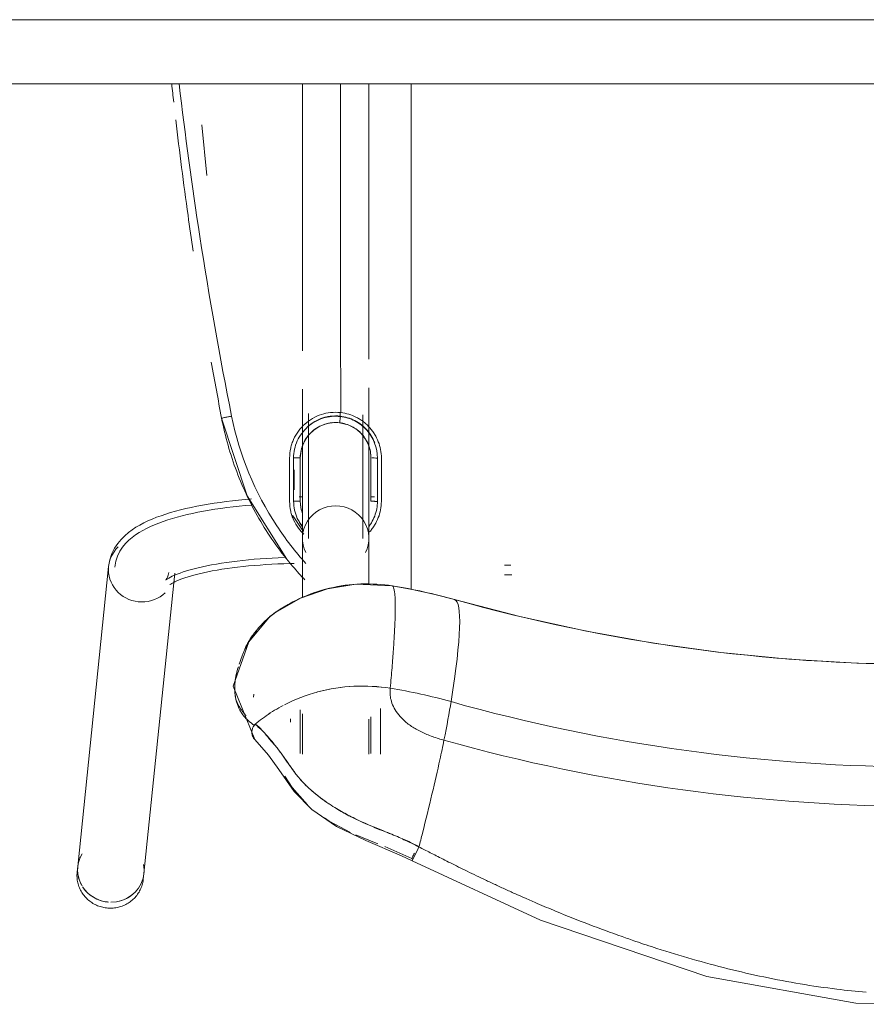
# Model space of a CAD drawing. Header units: metres. Extents: x 1.7 to 42.3, y -72.9 to -47.6.
# Tile 17 of 216: x 7.452 to 7.716, y -70.523 to -70.217. Entities that reach past the tile are written whole.
import ezdxf

# ---------------------------------------------------------------- set-up
doc = ezdxf.new("R2010")
doc.units = ezdxf.units.M
doc.layers.add('A-GENM', color=7, linetype='Continuous', lineweight=18)
doc.layers.add('I-FURN', color=7, linetype='Continuous', lineweight=18)

# ---------------------------------------------------------------- blocks, each defined once
blk = doc.blocks.new('FDE_CJU03_ConjuntoUsoMúltiplo_1mesa4cadeiras - CJU03_ConjuntoUsoMúltiplo_01mesa04cadeiras-5394098-2PAV - FRIGORÍFICA')
at = {"layer": 'I-FURN', "color": 253, "true_color": 0xaaaaaa}
for p, q in [((0.5456900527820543, 0.1309872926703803), (0.5494188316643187, 0.1393316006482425)), ((0.550151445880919, 0.1394976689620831), (0.5500395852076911, 0.1395690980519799)), ((0.5169227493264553, 0.1296494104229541), (0.502685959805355, 0.1296494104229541)), ((0.5420845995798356, 0.1219221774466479), (0.5448430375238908, 0.1288244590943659)), ((0.3940011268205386, 0.1259994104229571), (0.3083329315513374, 0.1259994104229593)), ((0.424706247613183, 0.1266494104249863), (0.4382062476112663, 0.1266494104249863)), ((0.4382062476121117, 0.1266494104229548), (0.4328270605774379, 0.1266494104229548)), ((0.436885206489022, 0.1277470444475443), (0.436885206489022, 0.1264726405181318)), ((0.4641822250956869, 0.125999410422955), (0.4497672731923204, 0.125999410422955)), ((0.5167148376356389, 0.1266494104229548), (0.505326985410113, 0.1266494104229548)), ((0.5169227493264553, 0.125999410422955), (0.5060453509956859, 0.125999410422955)), ((0.4117233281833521, 0.117016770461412), (0.4106478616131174, 0.1170167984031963)), ((0.3083329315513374, 0.1052994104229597), (0.3914355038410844, 0.1052994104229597)), ((0.4382062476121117, 0.1046494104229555), (0.4317416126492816, 0.1046494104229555)), ((0.4368883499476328, 0.1042967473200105), (0.436885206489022, 0.1052994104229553)), ((0.4368852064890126, 0.1052994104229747), (0.441959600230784, 0.1052994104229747)), ((0.4451234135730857, 0.1052994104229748), (0.447023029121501, 0.1052994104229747)), ((0.4497672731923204, 0.1052994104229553), (0.4682097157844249, 0.1052994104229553)), ((0.5031162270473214, 0.1046494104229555), (0.5167148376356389, 0.1046494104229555)), ((0.5043930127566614, 0.1052994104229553), (0.5169227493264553, 0.1052994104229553)), ((0.5059672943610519, 0.101649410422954), (0.5069614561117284, 0.101649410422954)), ((0.4727438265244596, 0.09697993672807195), (0.4735259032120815, 0.09593327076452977)), ((0.498237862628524, 0.09020337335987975), (0.4992242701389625, 0.09008059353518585)), ((0.336873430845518, 0.07561769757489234), (0.3210593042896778, 0.073988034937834)), ((0.5540475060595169, 0.05600220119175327), (0.4606107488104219, 0.06561200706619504)), ((0.5558172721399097, 0.0558201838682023), (0.5540475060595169, 0.05600220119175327)), ((0.4584929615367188, 0.04502062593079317), (0.5519297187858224, 0.03541082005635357)), ((0.5519297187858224, 0.03541082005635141), (0.5536994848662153, 0.03522880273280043))]:
    blk.add_line(p, q, dxfattribs=at)
at = {"layer": 'I-FURN', "color": 253, "true_color": 0xaaaaaa, "flags": 128}
for points in [[(0.5501514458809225, 0.1394976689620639), (0.5685995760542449, 0.1793842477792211), (0.5861136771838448, 0.2311466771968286), (0.5944691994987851, 0.2774886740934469), (0.5947882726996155, 0.3170249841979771), (0.5888695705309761, 0.3558737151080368), (0.5761925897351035, 0.3992133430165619), (0.5558580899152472, 0.447326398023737), (0.5520269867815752, 0.4550719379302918), (0.5501821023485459, 0.4587774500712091)], [(0.4688095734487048, 0.4456659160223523), (0.4741386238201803, 0.4251717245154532), (0.4786629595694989, 0.4044706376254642), (0.4823747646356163, 0.3835965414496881), (0.4852676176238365, 0.3625836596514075), (0.4873365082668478, 0.3414664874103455), (0.4885778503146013, 0.3202797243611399), (0.4889894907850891, 0.2990582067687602), (0.488570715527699, 0.2778368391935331), (0.4873222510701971, 0.256650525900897), (0.4852462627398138, 0.2355341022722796), (0.4823463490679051, 0.2145222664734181), (0.4786275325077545, 0.1936495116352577), (0.4740962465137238, 0.172950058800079), (0.4688095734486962, 0.152632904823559)], [(0.4580852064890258, 0.1681965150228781), (0.4580852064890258, 0.1683794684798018), (0.4580852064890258, 0.1685975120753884), (0.4580852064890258, 0.1688502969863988), (0.4580852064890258, 0.1691374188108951), (0.4580852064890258, 0.1694584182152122), (0.4580852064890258, 0.1698127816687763), (0.4580852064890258, 0.1701999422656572)], [(0.4610852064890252, 0.1704696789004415), (0.4610852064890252, 0.1700614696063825), (0.4610852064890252, 0.1696856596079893), (0.4610852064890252, 0.1693428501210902), (0.4610852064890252, 0.1690335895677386), (0.4610852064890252, 0.168758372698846), (0.4610852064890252, 0.1685176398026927), (0.4610852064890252, 0.1683117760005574), (0.4610852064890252, 0.1681965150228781)], [(0.4688095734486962, 0.152632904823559), (0.4671026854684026, 0.1460687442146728), (0.4656551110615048, 0.1394454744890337), (0.464542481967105, 0.1332374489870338)], [(0.5458095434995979, 0.1415685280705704), (0.5467782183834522, 0.141089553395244), (0.5477693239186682, 0.1406056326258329), (0.5486845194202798, 0.1401648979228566), (0.5494287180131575, 0.1398132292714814), (0.5499361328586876, 0.1395813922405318), (0.5501472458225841, 0.1394969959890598), (0.550151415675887, 0.139497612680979)], [(0.3083316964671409, 0.1391505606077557), (0.3390208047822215, 0.1391493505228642), (0.3746919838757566, 0.1391495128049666), (0.410389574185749, 0.1391493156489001), (0.4461039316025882, 0.1391493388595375), (0.4656709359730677, 0.1391493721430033)], [(0.5123776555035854, 0.09051324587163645), (0.5172144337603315, 0.09479777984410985), (0.5217219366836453, 0.09801067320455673), (0.5285672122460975, 0.1027004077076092), (0.5341384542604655, 0.1082676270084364), (0.5394535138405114, 0.1159442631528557), (0.5438310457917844, 0.1250120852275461), (0.5485629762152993, 0.136190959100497), (0.5501521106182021, 0.1394972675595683)], [(0.5494188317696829, 0.1393316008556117), (0.5494728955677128, 0.1394448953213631), (0.5495270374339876, 0.1395582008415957)], [(0.4727978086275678, 0.0969026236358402), (0.4683867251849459, 0.104673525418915), (0.4654270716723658, 0.1131261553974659), (0.4640273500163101, 0.1219773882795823), (0.4645450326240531, 0.1332533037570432)], [(0.4497672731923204, 0.125999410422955), (0.4493124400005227, 0.125999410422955), (0.4487800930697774, 0.125999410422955), (0.4481710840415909, 0.125999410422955), (0.4474863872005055, 0.125999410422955), (0.4467270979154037, 0.125999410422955), (0.4458944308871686, 0.125999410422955), (0.444989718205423, 0.125999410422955), (0.4440144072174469, 0.125999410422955), (0.4429700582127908, 0.125999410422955), (0.4418583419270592, 0.125999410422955), (0.4406810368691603, 0.125999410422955), (0.439440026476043, 0.125999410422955), (0.4381372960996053, 0.125999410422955), (0.4367749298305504, 0.125999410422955), (0.4353551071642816, 0.125999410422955), (0.4338800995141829, 0.125999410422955), (0.432352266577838, 0.125999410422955), (0.4307740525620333, 0.125999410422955), (0.4291479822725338, 0.125999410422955), (0.4274766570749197, 0.125999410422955), (0.4257627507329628, 0.125999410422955), (0.4240090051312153, 0.125999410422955), (0.4222182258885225, 0.125999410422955), (0.4203932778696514, 0.125999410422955), (0.4185370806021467, 0.125999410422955), (0.4166526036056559, 0.125999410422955), (0.4147428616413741, 0.125999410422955), (0.4128109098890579, 0.125999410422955), (0.4108598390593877, 0.1259994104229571), (0.4088927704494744, 0.1259994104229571), (0.4069128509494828, 0.1259994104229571), (0.404923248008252, 0.1259994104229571), (0.4029271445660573, 0.1259994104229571)], [(0.4247062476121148, 0.1266494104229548), (0.4226492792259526, 0.1264514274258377), (0.4206235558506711, 0.125857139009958), (0.4187369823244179, 0.124885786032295), (0.4170953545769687, 0.1235884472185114), (0.4158232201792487, 0.1221333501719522), (0.4144334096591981, 0.1195774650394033), (0.4137733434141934, 0.1168625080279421)], [(0.4112920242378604, 0.1240994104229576), (0.4132391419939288, 0.1240994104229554), (0.4151664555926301, 0.1240994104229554), (0.4170708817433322, 0.1240994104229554), (0.4189493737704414, 0.1240994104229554), (0.4207989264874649, 0.1240994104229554), (0.4226165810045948, 0.1240994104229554), (0.4243994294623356, 0.1240994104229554), (0.4261446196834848, 0.1240994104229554), (0.4278493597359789, 0.1240994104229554), (0.4295109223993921, 0.1240994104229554), (0.4311266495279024, 0.1240994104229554), (0.4326939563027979, 0.1240994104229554), (0.4342103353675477, 0.1240994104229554), (0.4356733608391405, 0.1240994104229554), (0.4370806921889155, 0.1240994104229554), (0.4384300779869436, 0.1240994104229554), (0.4397193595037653, 0.1240994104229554), (0.4409464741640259, 0.1240994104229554), (0.4421094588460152, 0.1240994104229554), (0.4432064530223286, 0.1240994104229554), (0.4442357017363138, 0.1240994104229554), (0.4451955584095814, 0.1240994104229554), (0.446084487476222, 0.1240994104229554), (0.4469010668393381, 0.1240994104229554), (0.4476439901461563, 0.1240994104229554), (0.4483120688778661, 0.1240994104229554), (0.4489042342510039, 0.1240994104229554), (0.4494195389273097, 0.1240994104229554), (0.4497672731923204, 0.1240994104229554)], [(0.5367762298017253, 0.1121584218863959), (0.5377628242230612, 0.1136655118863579), (0.5413307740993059, 0.1202381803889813)], [(0.3083313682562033, 0.1171539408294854), (0.3273171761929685, 0.1171666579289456), (0.3550605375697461, 0.1171828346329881), (0.3828215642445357, 0.1172000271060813), (0.4105988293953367, 0.1172178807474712)], [(0.4137733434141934, 0.1168625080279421), (0.413742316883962, 0.1147799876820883), (0.4141105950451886, 0.1126985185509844), (0.4148663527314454, 0.1107357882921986), (0.4159817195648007, 0.1089548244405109), (0.417423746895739, 0.1074067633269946), (0.4190446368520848, 0.1062195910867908), (0.4218279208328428, 0.1050356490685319), (0.4247062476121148, 0.1046494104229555)], [(0.4033681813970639, 0.1052994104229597), (0.4053631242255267, 0.1052994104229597), (0.4073508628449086, 0.1052994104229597), (0.4093282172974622, 0.1052994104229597), (0.4112920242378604, 0.1052994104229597), (0.4132391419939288, 0.1052994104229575), (0.4151664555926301, 0.1052994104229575), (0.4170708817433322, 0.1052994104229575), (0.4189493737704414, 0.1052994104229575), (0.4207989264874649, 0.1052994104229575), (0.4226165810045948, 0.1052994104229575), (0.4243994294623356, 0.1052994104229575), (0.4261446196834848, 0.1052994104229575), (0.4278493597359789, 0.1052994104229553), (0.4295109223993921, 0.1052994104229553), (0.4311266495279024, 0.1052994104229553), (0.4326939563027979, 0.1052994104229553), (0.4342103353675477, 0.1052994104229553), (0.4356733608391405, 0.1052994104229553), (0.4370806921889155, 0.1052994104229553), (0.4384300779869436, 0.1052994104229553), (0.4397193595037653, 0.1052994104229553), (0.4409464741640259, 0.1052994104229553), (0.4421094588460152, 0.1052994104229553), (0.4432064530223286, 0.1052994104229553), (0.4442357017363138, 0.1052994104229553), (0.4451955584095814, 0.1052994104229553), (0.446084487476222, 0.1052994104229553), (0.4469010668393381, 0.1052994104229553), (0.4476439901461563, 0.1052994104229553), (0.4483120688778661, 0.1052994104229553), (0.4489042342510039, 0.1052994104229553), (0.4494195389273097, 0.1052994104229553), (0.4497672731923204, 0.1052994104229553)], [(0.4497672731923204, 0.1071994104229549), (0.4493124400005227, 0.1071994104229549), (0.4487800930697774, 0.1071994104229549), (0.4481710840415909, 0.1071994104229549), (0.4474863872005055, 0.1071994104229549), (0.4467270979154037, 0.1071994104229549), (0.4458944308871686, 0.1071994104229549), (0.444989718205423, 0.1071994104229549), (0.4440144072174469, 0.1071994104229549), (0.4429700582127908, 0.1071994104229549), (0.4418583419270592, 0.1071994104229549), (0.4406810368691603, 0.1071994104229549), (0.439440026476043, 0.1071994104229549), (0.4381372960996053, 0.1071994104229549), (0.4367749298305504, 0.1071994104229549), (0.4353551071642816, 0.1071994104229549), (0.4338800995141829, 0.1071994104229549), (0.432352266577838, 0.1071994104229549), (0.4307740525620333, 0.1071994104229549), (0.4291479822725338, 0.1071994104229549), (0.4274766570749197, 0.1071994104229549), (0.4257627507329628, 0.1071994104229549), (0.4240090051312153, 0.1071994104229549), (0.4222182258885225, 0.1071994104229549), (0.4203932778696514, 0.1071994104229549), (0.4185370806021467, 0.1071994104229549), (0.4166526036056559, 0.1071994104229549), (0.4147428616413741, 0.1071994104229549), (0.4128109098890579, 0.1071994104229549), (0.4108598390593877, 0.1071994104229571)], [(0.4382062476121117, 0.1046494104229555), (0.440275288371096, 0.1048480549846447), (0.4420400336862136, 0.1053661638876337)], [(0.5237536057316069, 0.09982437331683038), (0.5273532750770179, 0.1021086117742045), (0.5327293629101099, 0.1069428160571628)], [(0.4641604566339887, 0.06407893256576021), (0.4641118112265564, 0.06414167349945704), (0.4639820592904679, 0.06432938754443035), (0.4637916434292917, 0.06463876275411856), (0.4635565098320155, 0.0650646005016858), (0.4632889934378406, 0.06560099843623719), (0.4629986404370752, 0.0662419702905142), (0.4626928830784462, 0.06698174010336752), (0.4623775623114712, 0.06781485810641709), (0.4620573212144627, 0.06873622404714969), (0.4617358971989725, 0.06974106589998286), (0.4614163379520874, 0.07082489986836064), (0.4611011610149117, 0.07198348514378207), (0.460792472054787, 0.07321278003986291), (0.4604920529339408, 0.07450890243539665), (0.460201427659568, 0.07586809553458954), (0.4599219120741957, 0.07728669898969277), (0.4596546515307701, 0.07876112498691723), (0.4594006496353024, 0.08028783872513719), (0.4591607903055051, 0.08186334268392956), (0.4589358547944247, 0.083484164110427), (0.4587265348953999, 0.08514684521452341), (0.458533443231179, 0.08684793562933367), (0.4583571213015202, 0.0885839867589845), (0.458198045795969, 0.09035154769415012), (0.4580566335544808, 0.0921471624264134), (0.4579332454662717, 0.09396736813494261), (0.4578281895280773, 0.0958086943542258), (0.4577417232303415, 0.09766766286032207), (0.4576740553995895, 0.09954078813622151), (0.4576253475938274, 0.1014245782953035), (0.4576038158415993, 0.1027985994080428)], [(0.4123865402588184, 0.08018572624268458), (0.4365330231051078, 0.08808382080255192), (0.4562593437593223, 0.1004576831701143)], [(0.4627558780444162, 0.06280000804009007), (0.462705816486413, 0.0628566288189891), (0.4625715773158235, 0.0630290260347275), (0.4623738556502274, 0.06331720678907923), (0.462129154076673, 0.06371808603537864), (0.4618503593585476, 0.06422711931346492), (0.461547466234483, 0.06483922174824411), (0.4612282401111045, 0.06554924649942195), (0.4608987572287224, 0.0663522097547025), (0.4605638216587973, 0.06724337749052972), (0.4602272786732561, 0.0682182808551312), (0.4598922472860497, 0.06927269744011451), (0.4595612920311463, 0.07040261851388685), (0.4592365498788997, 0.07160421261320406), (0.4589198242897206, 0.07287379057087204), (0.4586126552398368, 0.07420777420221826), (0.458316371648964, 0.07560266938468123), (0.4580321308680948, 0.07705504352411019), (0.4577609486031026, 0.07856150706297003), (0.457503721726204, 0.08011869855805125), (0.4572612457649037, 0.08172327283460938), (0.457034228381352, 0.08337189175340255), (0.4568232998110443, 0.08506121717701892), (0.456629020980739, 0.08678790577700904), (0.4564518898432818, 0.0885486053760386), (0.4562923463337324, 0.09033995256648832), (0.4561507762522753, 0.09215857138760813), (0.4560275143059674, 0.09400107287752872), (0.4559228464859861, 0.09586405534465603), (0.4558370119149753, 0.09774410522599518), (0.4557702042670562, 0.0996377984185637)], [(0.5123677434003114, 0.09049822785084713), (0.495815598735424, 0.08379693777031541), (0.4819327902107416, 0.08860375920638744), (0.474026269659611, 0.09532842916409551), (0.4735228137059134, 0.09593739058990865)], [(0.4584929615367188, 0.04502062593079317), (0.4564294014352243, 0.0453946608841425), (0.4545289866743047, 0.04604001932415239), (0.4528384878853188, 0.04688393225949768), (0.4513636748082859, 0.047858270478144), (0.450084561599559, 0.04891280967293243), (0.4489707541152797, 0.05001667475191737), (0.4479912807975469, 0.05115399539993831), (0.4471191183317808, 0.05231860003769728), (0.4463324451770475, 0.05350980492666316), (0.4456143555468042, 0.05472963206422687), (0.4449520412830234, 0.05598115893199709), (0.4443359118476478, 0.05726761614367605), (0.443758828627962, 0.05859193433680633), (0.443215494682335, 0.05995654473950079), (0.4427019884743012, 0.06136331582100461), (0.442215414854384, 0.06281355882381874), (0.4417536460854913, 0.06430806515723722), (0.4413151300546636, 0.06584715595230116), (0.4408987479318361, 0.06743073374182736), (0.4405037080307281, 0.06905833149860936), (0.4401294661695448, 0.07072915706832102), (0.4397756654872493, 0.0724421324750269), (0.4394420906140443, 0.07419592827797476), (0.4391286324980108, 0.07598899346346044), (0.438835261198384, 0.07781958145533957), (0.438562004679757, 0.07968577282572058), (0.4383089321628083, 0.08158549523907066), (0.438076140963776, 0.08351654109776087), (0.4378637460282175, 0.08547658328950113), (0.4376718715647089, 0.08746318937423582), (0.4375006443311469, 0.08947383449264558)], [(0.458687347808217, 0.04691065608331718), (0.4569098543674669, 0.0472329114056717), (0.4552658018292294, 0.04779133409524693), (0.453793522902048, 0.04852646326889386), (0.4524978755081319, 0.04938260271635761), (0.4513626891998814, 0.05031865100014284), (0.4503632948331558, 0.05130928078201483), (0.449474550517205, 0.05234139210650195), (0.448674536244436, 0.05340978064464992), (0.4479455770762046, 0.05451370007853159), (0.4472740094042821, 0.05565459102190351), (0.4466495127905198, 0.05683473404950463), (0.4460643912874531, 0.05805651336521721), (0.4455129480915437, 0.05932204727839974), (0.4449909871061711, 0.06063302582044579), (0.4444954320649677, 0.0619906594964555), (0.4440240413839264, 0.06339568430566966), (0.4435751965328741, 0.06484839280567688), (0.4431477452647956, 0.0663486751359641), (0.4427408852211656, 0.0678960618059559), (0.4423540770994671, 0.06948976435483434), (0.4419869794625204, 0.07112871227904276), (0.4416393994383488, 0.0728115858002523), (0.4413112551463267, 0.07453684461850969), (0.4410025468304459, 0.07630275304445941), (0.4407133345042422, 0.07810740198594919), (0.4404437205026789, 0.07994872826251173), (0.4401938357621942, 0.08182453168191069), (0.4399638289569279, 0.08373249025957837), (0.4397538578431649, 0.08567017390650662), (0.4395640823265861, 0.08763505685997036), (0.4393946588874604, 0.08962452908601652)], [(0.460416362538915, 0.06372197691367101), (0.4611833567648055, 0.06358366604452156), (0.4618195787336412, 0.0633688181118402), (0.4622883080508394, 0.06313634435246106), (0.4625862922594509, 0.06294113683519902), (0.4627312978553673, 0.06282323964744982), (0.4627558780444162, 0.06280000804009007)], [(0.5536994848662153, 0.03522880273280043), (0.5541065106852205, 0.03519542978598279), (0.5545145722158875, 0.03517891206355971), (0.5549229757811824, 0.03517927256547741), (0.5553310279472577, 0.03519650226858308), (0.5557380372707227, 0.03523056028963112), (0.5561433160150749, 0.03528137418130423), (0.5565461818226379, 0.03534884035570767), (0.5569459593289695, 0.03543282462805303), (0.557341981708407, 0.03553316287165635), (0.5577335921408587, 0.03564966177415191), (0.5581201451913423, 0.03578209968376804), (0.5585010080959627, 0.03593022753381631), (0.5588755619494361, 0.03609376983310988), (0.5592432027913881, 0.03627242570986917), (0.5596033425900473, 0.0364658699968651), (0.5599554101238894, 0.03667375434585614), (0.5602988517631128, 0.03689570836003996), (0.560633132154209, 0.0371313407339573), (0.5609577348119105, 0.03738024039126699), (0.5612721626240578, 0.03764197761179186), (0.5615759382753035, 0.03791610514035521), (0.5618686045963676, 0.03820215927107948), (0.5621497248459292, 0.0384996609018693), (0.5624188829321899, 0.03880811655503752), (0.5626756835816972, 0.03912701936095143), (0.5629197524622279, 0.03945585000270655), (0.5631507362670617, 0.03979407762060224), (0.5633683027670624, 0.0401411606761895), (0.5635721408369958, 0.04049654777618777), (0.5637619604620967, 0.04085967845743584), (0.56393749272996, 0.04122998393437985), (0.5640984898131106, 0.04160688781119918), (0.5642447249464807, 0.04198980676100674), (0.5643759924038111, 0.04237815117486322), (0.564492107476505, 0.04277132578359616), (0.5645929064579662, 0.04316873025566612), (0.5646782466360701, 0.04356975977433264), (0.5647480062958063, 0.04397380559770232), (0.5648020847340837, 0.04438025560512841), (0.5648404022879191, 0.04478849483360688), (0.5648629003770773, 0.04519790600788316), (0.5648695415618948, 0.04560787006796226), (0.5648603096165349, 0.04601776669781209), (0.5648352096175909, 0.04642697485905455), (0.5647942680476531, 0.04683487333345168), (0.5647375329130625, 0.04724084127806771), (0.5646650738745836, 0.04764425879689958), (0.5645769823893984, 0.04804450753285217), (0.5644733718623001, 0.04844097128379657), (0.5643543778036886, 0.04883303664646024), (0.564220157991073, 0.04922009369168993), (0.5640708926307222, 0.04960153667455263), (0.563906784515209, 0.04997676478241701), (0.5637280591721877, 0.05034518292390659), (0.5635349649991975, 0.05070620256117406), (0.5633277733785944, 0.05105924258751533), (0.5631067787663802, 0.05140373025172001), (0.5628722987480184, 0.05173910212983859), (0.5626246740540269, 0.05206480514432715), (0.5623642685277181, 0.05238029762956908), (0.5620914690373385, 0.05268505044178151), (0.5618066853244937, 0.05297854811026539), (0.5615103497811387, 0.05326029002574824), (0.561202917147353, 0.05352979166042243), (0.5608848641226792, 0.05378658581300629), (0.5605566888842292, 0.05403022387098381), (0.5602189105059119, 0.05426027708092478), (0.5598720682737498, 0.05447633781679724), (0.5595167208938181, 0.05467802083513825), (0.5591534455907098, 0.05486496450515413), (0.5587828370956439, 0.05503683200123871), (0.5584055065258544, 0.05519331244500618), (0.5580220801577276, 0.05533412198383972), (0.5576331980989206, 0.05545900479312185), (0.5572395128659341, 0.05556773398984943), (0.5568416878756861, 0.05566011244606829), (0.5568180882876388, 0.05566505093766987)], [(0.5568180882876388, 0.05566505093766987), (0.5564166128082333, 0.05573993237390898), (0.5560123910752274, 0.0557981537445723), (0.5558172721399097, 0.0558201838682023)]]:
    blk.add_lwpolyline(points, dxfattribs=at)
at = {"layer": 'I-FURN', "color": 253, "true_color": 0xaaaaaa}
for centre, major_axis, ratio, start_param, end_param in [((0.002713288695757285, 0.2991494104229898), (0, 0.5423486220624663), 0.9781476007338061, 4.432560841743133, 4.99221711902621), ((-0.02978330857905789, 0.2991494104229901), (0, 0.5303726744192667), 0.9781476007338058, 4.432560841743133, 4.992217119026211), ((-0.001798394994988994, 0.2991494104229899), (0, 0.5343997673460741), 0.978147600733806, 4.432560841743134, 4.99221711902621), ((0.7576004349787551, 0.07140211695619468), (-0.2888074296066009, 0.08118046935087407), 0.05742322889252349, 5.825397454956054, 6.278121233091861), ((0.6282870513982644, 0.1058160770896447), (0, 0.1696273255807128), 0.9781476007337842, 1.290968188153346, 1.408175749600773), ((0.656271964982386, 0.1058160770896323), (0, 0.1656002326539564), 0.978147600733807, 1.290968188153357, 1.408175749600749), ((0.6051082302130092, 0.1189584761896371), (-0.1174483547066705, 0.03301339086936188), 0.05742322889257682, 5.635686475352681, 5.825397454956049), ((0.5732527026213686, 0.1294238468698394), (-0.07701531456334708, 0.02164812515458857), 0.0574232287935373, 5.575367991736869, 5.635686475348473), ((0.5732527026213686, 0.1294238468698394), (-0.07701531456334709, 0.02164812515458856), 0.05742322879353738, 5.515049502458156, 5.575367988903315), ((0.5732527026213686, 0.1294238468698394), (-0.07701531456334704, 0.02164812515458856), 0.05742322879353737, 5.153138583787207, 5.515049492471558), ((0.5732527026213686, 0.1294238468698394), (-0.0770153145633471, 0.02164812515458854), 0.05742322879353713, 5.092820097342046, 5.153138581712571), ((0.7607331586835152, 0.08564237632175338), (-0.2962097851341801, 0.04753696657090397), 0.03366189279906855, 6.172280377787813, 6.272882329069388), ((0.7607331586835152, 0.08564237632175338), (-0.2962097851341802, 0.04753696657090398), 0.03366189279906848, 6.1219837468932, 6.172277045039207), ((0.7607331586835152, 0.08564237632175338), (-0.2962097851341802, 0.04753696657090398), 0.03366189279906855, 6.07167836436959, 6.121974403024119), ((0.7607331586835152, 0.08564237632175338), (-0.2962097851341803, 0.047536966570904), 0.03366189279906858, 6.021374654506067, 6.071671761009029), ((0.7607331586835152, 0.08564237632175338), (-0.2962097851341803, 0.047536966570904), 0.03366189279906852, 5.971075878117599, 6.021369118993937), ((0.7607331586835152, 0.08564237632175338), (-0.2962097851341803, 0.047536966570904), 0.03366189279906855, 5.920767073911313, 5.971066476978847), ((0.7607331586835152, 0.08564237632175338), (-0.2962097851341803, 0.047536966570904), 0.03366189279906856, 5.87047244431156, 5.920763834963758), ((0.7607331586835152, 0.08564237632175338), (-0.2962097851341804, 0.04753696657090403), 0.03366189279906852, 5.820158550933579, 5.870461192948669), ((0.4842554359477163, 0.1635856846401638), (2.41561749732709, 0.0002800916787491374), 0.01446627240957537, 4.687753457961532, 4.693338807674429), ((0.4497672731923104, 0.1156494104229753), (0, 0.01035000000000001), 0.9781476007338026, 5.828179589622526, 7.853981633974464), ((0.4497672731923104, 0.1156494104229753), (0, 0.01035000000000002), 0.9781476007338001, 1.570796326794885, 3.596598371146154), ((0.4595518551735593, 0.05531631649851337), (0.001058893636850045, 0.01029569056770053), 0.9671628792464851, 4.811533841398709, 5.596932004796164), ((0.4595518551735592, 0.05531631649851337), (0.001058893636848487, 0.01029569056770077), 0.9671628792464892, 3.240737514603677, 4.811533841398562), ((0.5529886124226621, 0.04570651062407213), (0.001058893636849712, 0.01029569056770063), 0.9671628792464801, 1.906263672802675e-14, 0.2755480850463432), ((0.5529886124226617, 0.04570651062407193), (0.001058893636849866, 0.01029569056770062), 0.96716287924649, 5.996891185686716, 6.535653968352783), ((0.5529886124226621, 0.04570651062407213), (0.001058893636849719, 0.01029569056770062), 0.9671628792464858, 4.811533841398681, 6.128235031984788), ((0.5529886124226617, 0.04570651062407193), (0.001058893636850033, 0.0102956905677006), 0.9671628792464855, 4.979769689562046, 5.725877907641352), ((0.4595518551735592, 0.05531631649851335), (0.001058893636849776, 0.01029569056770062), 0.9671628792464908, 2.455339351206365, 3.240737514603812), ((0.5529886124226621, 0.04570651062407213), (0.001058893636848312, 0.01029569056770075), 0.9671628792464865, 3.79816382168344, 4.720318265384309), ((0.5529886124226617, 0.04570651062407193), (0.0010588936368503, 0.01029569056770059), 0.9671628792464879, 3.833798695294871, 4.613157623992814), ((0.5529886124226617, 0.04570651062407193), (0.001058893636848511, 0.01029569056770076), 0.9671628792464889, 4.613157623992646, 4.740378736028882), ((0.5529886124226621, 0.04570651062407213), (0.001058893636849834, 0.01029569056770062), 0.9671628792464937, 2.717138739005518, 3.764336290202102), ((0.5529886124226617, 0.04570651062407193), (0.001058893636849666, 0.01029569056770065), 0.9671628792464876, 2.834709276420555, 3.709634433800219)]:
    blk.add_ellipse(centre, major_axis=major_axis, ratio=ratio, start_param=start_param, end_param=end_param, dxfattribs=at)
for points, knots in [([(0.575198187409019, 0.2090158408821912), (0.5759367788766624, 0.2111806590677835), (0.577886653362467, 0.2170543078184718), (0.5807890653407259, 0.2265926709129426), (0.5837679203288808, 0.2376647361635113), (0.5872233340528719, 0.2526368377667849), (0.5896634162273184, 0.2669967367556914), (0.5907485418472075, 0.2776920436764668), (0.5909981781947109, 0.2807533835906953)], [-0.7777777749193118, -0.7777777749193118, -0.7777777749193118, -0.7777777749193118, -0.7569444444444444, -0.7222222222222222, -0.6875, -0.6527777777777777, -0.5833333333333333, -0.5555555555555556, -0.5555555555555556, -0.5555555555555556, -0.5555555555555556]), ([(0.561793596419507, 0.1747227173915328), (0.5623403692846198, 0.1759672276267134), (0.5637558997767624, 0.1792276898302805), (0.5666172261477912, 0.1860316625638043), (0.5700252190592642, 0.1946131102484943), (0.5729709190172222, 0.2025801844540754), (0.5747057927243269, 0.2075726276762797), (0.5751981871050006, 0.2090158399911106)], [-0.8888888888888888, -0.8888888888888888, -0.8888888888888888, -0.8888888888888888, -0.8784722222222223, -0.8611111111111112, -0.826388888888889, -0.7916666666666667, -0.7777777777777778, -0.7777777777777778, -0.7777777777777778, -0.7777777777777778]), ([(0.5458095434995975, 0.14156852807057), (0.546383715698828, 0.1427148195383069), (0.5472660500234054, 0.1444464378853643), (0.5485354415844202, 0.1469318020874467), (0.5499693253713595, 0.1497495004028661), (0.5520060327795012, 0.153797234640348), (0.5542915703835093, 0.1584605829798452), (0.5562262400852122, 0.1625116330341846), (0.5577363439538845, 0.165733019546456), (0.5592465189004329, 0.1690168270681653), (0.5605929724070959, 0.1720044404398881), (0.561429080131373, 0.1738930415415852), (0.5617935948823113, 0.1747227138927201)], [-1, -1, -1, -1, -0.9826388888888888, -0.9739583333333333, -0.9652777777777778, -0.9479166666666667, -0.9305555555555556, -0.921875, -0.9131944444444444, -0.9045138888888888, -0.8958333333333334, -0.8888888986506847, -0.8888888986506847, -0.8888888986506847, -0.8888888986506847]), ([(0.5458095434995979, 0.1415685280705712), (0.545343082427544, 0.1406372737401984), (0.5445421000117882, 0.1390155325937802), (0.5433271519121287, 0.1364305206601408), (0.5426935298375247, 0.1350277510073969), (0.5423639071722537, 0.1342773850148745)], [0, 0, 0, 0, 0.0625, 0.09375, 0.125, 0.125, 0.125, 0.125]), ([(0.5041767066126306, 0.134869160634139), (0.504883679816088, 0.1353895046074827), (0.5059464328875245, 0.1363274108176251), (0.5073122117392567, 0.1379136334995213), (0.5079638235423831, 0.1388143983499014), (0.5082751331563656, 0.1392800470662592)], [-0.5555555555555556, -0.5555555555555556, -0.5555555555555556, -0.5555555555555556, -0.4444444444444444, -0.3888888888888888, -0.3333333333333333, -0.3333333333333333, -0.3333333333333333, -0.3333333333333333]), ([(0.4645555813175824, 0.1332795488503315), (0.4635546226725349, 0.1270424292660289), (0.463835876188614, 0.1169050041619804), (0.4683066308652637, 0.1040794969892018), (0.471762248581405, 0.09831553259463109), (0.4737233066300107, 0.09566451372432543)], [0, 0, 0, 0, 0.5, 0.75, 1, 1, 1, 1]), ([(0.4977036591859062, 0.1095508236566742), (0.4976599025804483, 0.109707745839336), (0.4965980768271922, 0.1135856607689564), (0.4953884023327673, 0.121451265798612), (0.4958480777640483, 0.1290163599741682), (0.4964276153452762, 0.1326275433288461)], [0.4894405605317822, 0.4894405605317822, 0.4894405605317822, 0.4894405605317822, 0.5, 0.75, 1, 1, 1, 1]), ([(0.49642761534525, 0.1326275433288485), (0.4968267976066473, 0.1325907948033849), (0.4974074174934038, 0.1325522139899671), (0.4980123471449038, 0.1325725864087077), (0.4981643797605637, 0.132581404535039)], [-1, -1, -1, -1, -0.9166666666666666, -0.8890389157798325, -0.8890389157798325, -0.8890389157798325, -0.8890389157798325]), ([(0.4981668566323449, 0.132581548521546), (0.4984726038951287, 0.1325993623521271), (0.4990954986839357, 0.1326652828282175), (0.4997382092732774, 0.1327947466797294), (0.5000642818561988, 0.1328774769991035)], [-0.8888888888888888, -0.8888888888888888, -0.8888888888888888, -0.8888888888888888, -0.8333333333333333, -0.7777827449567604, -0.7777827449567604, -0.7777827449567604, -0.7777827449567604]), ([(0.5423639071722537, 0.1342773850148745), (0.5420342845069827, 0.1335270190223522), (0.5413494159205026, 0.1319283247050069), (0.5402184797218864, 0.1290928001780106), (0.5388976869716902, 0.1258102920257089), (0.5375355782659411, 0.122723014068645), (0.5363397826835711, 0.1202449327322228), (0.5352639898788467, 0.1182353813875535), (0.5342124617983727, 0.1164201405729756), (0.53290355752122, 0.1143203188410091), (0.5310438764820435, 0.1116049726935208), (0.5288694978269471, 0.1088058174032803), (0.5269037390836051, 0.1066460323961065), (0.5254387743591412, 0.1052309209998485), (0.5245089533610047, 0.1044031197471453), (0.5237360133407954, 0.103760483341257), (0.5228755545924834, 0.1030829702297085), (0.5220403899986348, 0.1024657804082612), (0.5212097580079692, 0.1018760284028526), (0.5203008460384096, 0.1012463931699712), (0.5191553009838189, 0.1004580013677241), (0.5175331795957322, 0.09932852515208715), (0.515772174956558, 0.09805858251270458), (0.5139901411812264, 0.0966814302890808), (0.5126418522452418, 0.09557988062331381), (0.5114436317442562, 0.09453761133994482), (0.5100847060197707, 0.09327830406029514), (0.5087478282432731, 0.09190715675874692), (0.5079538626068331, 0.09102129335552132), (0.5076010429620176, 0.09062414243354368)], [0.125, 0.125, 0.125, 0.125, 0.15625, 0.1875, 0.21875, 0.25, 0.28125, 0.3125, 0.34375, 0.375, 0.40625, 0.4375, 0.46875, 0.484375, 0.5, 0.515625, 0.53125, 0.5625, 0.59375, 0.625, 0.65625, 0.6875, 0.75, 0.78125, 0.8125, 0.84375, 0.875, 0.9375, 1, 1, 1, 1]), ([(0.4105988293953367, 0.1172178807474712), (0.4107124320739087, 0.1180400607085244), (0.4110787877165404, 0.1197311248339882), (0.4118732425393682, 0.121772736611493), (0.4127339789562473, 0.1232881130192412), (0.4134937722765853, 0.1243534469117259), (0.4143451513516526, 0.1253407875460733), (0.4152596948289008, 0.1262430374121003), (0.4162561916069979, 0.1270649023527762), (0.4177142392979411, 0.1280466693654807), (0.4204410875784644, 0.1293972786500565), (0.4229528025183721, 0.1298648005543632), (0.4247548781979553, 0.1298940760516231)], [0, 0, 0, 0, 0.125, 0.25, 0.3125, 0.375, 0.4375, 0.5, 0.5625, 0.625, 0.75, 1, 1, 1, 1]), ([(0.4382437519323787, 0.1298914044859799), (0.4400434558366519, 0.1298616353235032), (0.4425529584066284, 0.1293942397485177), (0.4452777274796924, 0.1280475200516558), (0.4467352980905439, 0.1270682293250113), (0.4473998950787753, 0.1265211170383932), (0.4477186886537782, 0.1262340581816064)], [0, 0, 0, 0, 0.25, 0.375, 0.4375, 0.5, 0.5, 0.5, 0.5]), ([(0.4200133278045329, 0.1277982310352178), (0.4192824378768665, 0.1275185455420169), (0.4182127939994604, 0.1269939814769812), (0.4168785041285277, 0.1261022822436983), (0.4159671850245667, 0.1253540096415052), (0.415131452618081, 0.1245288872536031), (0.4143539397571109, 0.1236234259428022), (0.4136605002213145, 0.1226458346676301), (0.4128763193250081, 0.1212567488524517), (0.4121546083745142, 0.1193804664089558), (0.4118251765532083, 0.1178006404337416), (0.4117246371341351, 0.117016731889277)], [0.25, 0.25, 0.25, 0.25, 0.375, 0.4375, 0.5, 0.5625, 0.625, 0.6875, 0.75, 0.875, 1, 1, 1, 1]), ([(0.4247555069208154, 0.1286444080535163), (0.4215943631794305, 0.1286451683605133), (0.4168795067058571, 0.1268219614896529), (0.4129521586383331, 0.1217311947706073), (0.4120221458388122, 0.1186844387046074), (0.4118478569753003, 0.1171494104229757)], [0, 0, 0, 0, 0.5, 0.75, 1, 1, 1, 1]), ([(0.4247555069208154, 0.1286444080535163), (0.4247554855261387, 0.1282971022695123), (0.4247520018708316, 0.127774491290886), (0.4247414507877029, 0.1272182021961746), (0.4247345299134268, 0.1270066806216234), (0.4247308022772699, 0.1269199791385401)], [0, 0, 0, 0, 0.3333333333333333, 0.5, 0.6666666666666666, 0.6666666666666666, 0.6666666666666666, 0.6666666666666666]), ([(0.4461430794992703, 0.1259337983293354), (0.4460738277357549, 0.1259875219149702), (0.4456885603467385, 0.1262798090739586), (0.4446142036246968, 0.1269982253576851), (0.4421187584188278, 0.128222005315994), (0.4398195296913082, 0.1286402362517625), (0.4381693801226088, 0.1286574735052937)], [0.5486329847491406, 0.5486329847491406, 0.5486329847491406, 0.5486329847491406, 0.5625, 0.625, 0.75, 1, 1, 1, 1]), ([(0.438206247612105, 0.1266494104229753), (0.4382112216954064, 0.1266494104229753), (0.4382211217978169, 0.1267587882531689), (0.4382317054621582, 0.127123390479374), (0.4382380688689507, 0.1275258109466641), (0.4382427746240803, 0.1279888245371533), (0.4382443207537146, 0.1283805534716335), (0.4382443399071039, 0.1286417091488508)], [0, 0, 0, 0, 0.25, 0.5, 0.625, 0.75, 1, 1, 1, 1]), ([(0.4734120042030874, 0.09608532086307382), (0.4695765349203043, 0.1013791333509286), (0.4654074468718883, 0.1104650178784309), (0.4640845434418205, 0.120232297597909), (0.4639624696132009, 0.123500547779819)], [0, 0, 0, 0, 0.5, 0.75, 0.75, 0.75, 0.75]), ([(0.4247542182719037, 0.1013213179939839), (0.4237020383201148, 0.1013403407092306), (0.4221887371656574, 0.1015089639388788), (0.4202949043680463, 0.1020196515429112), (0.4184997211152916, 0.1027080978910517), (0.416319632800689, 0.1040010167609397), (0.414088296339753, 0.1060027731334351), (0.4123562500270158, 0.1084499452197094), (0.4111147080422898, 0.1112216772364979), (0.410525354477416, 0.1140597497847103), (0.4105035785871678, 0.1161009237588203), (0.4105911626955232, 0.1171494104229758)], [0, 0, 0, 0, 0.125, 0.1875, 0.25, 0.375, 0.5, 0.625, 0.75, 0.875, 1, 1, 1, 1]), ([(0.4137733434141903, 0.1168625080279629), (0.4137747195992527, 0.1168749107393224), (0.4136364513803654, 0.1169089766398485), (0.4132303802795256, 0.1169744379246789), (0.4126944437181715, 0.1170496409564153), (0.4121876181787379, 0.1171113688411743), (0.4118478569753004, 0.1171494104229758)], [0, 0, 0, 0, 0.3333333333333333, 0.5, 0.6666666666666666, 1, 1, 1, 1]), ([(0.4116596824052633, 0.1153241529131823), (0.4116674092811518, 0.1149660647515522), (0.4117165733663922, 0.11416162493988), (0.4119060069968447, 0.1129399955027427), (0.4123494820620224, 0.1112554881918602), (0.4133008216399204, 0.1091620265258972), (0.4143598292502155, 0.1076888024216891), (0.414965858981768, 0.1070198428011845)], [0.07591998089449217, 0.07591998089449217, 0.07591998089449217, 0.07591998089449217, 0.125, 0.1875, 0.25, 0.375, 0.5, 0.5, 0.5, 0.5]), ([(0.4575674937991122, 0.1063965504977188), (0.4538965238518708, 0.1030774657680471), (0.4401655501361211, 0.09243643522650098), (0.4238692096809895, 0.08570995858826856), (0.4117362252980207, 0.08329865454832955)], [0.2222222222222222, 0.2222222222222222, 0.2222222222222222, 0.2222222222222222, 0.4444444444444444, 1, 1, 1, 1]), ([(0.4123865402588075, 0.08018572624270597), (0.4180388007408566, 0.08126526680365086), (0.4291529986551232, 0.08440379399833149), (0.4447691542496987, 0.09189723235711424), (0.4556957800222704, 0.0997074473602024), (0.4613583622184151, 0.1048211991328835), (0.46271160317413, 0.1061138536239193)], [0, 0, 0, 0, 0.25, 0.5, 0.75, 0.8312939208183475, 0.8312939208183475, 0.8312939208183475, 0.8312939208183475]), ([(0.4247062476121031, 0.1046494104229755), (0.4247141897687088, 0.1046494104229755), (0.4247260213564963, 0.1044947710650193), (0.4247386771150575, 0.1040498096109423), (0.4247481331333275, 0.1034674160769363), (0.4247509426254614, 0.1029247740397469), (0.4247506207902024, 0.1025681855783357)], [0, 0, 0, 0, 0.3333333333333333, 0.5, 0.6666666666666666, 1, 1, 1, 1]), ([(0.4382062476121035, 0.1046494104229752), (0.4382120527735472, 0.1046494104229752), (0.4382207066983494, 0.104496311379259), (0.4382299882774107, 0.1040545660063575), (0.4382369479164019, 0.103475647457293), (0.4382390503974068, 0.1029350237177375), (0.4382388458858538, 0.1025790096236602)], [-1, -1, -1, -1, -0.6666666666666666, -0.5, -0.3333333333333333, 0, 0, 0, 0]), ([(0.4382388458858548, 0.1025790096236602), (0.4400584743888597, 0.1025804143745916), (0.4428474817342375, 0.103186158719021), (0.4452655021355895, 0.1046308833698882), (0.4460418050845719, 0.1052203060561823)], [0, 0, 0, 0, 0.25, 0.3833415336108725, 0.3833415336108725, 0.3833415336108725, 0.3833415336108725]), ([(0.4484903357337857, 0.1057304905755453), (0.4479178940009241, 0.1051346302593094), (0.4465358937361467, 0.1039361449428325), (0.4445027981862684, 0.102728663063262), (0.4427054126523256, 0.1020370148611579), (0.4408096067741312, 0.1015229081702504), (0.4392947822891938, 0.1013516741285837), (0.4382416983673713, 0.1013312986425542)], [0.5209919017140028, 0.5209919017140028, 0.5209919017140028, 0.5209919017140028, 0.625, 0.75, 0.8125, 0.875, 1, 1, 1, 1]), ([(0.5202618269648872, 0.1012203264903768), (0.5204501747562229, 0.1013617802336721), (0.5208075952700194, 0.1016346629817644), (0.5214248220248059, 0.1020879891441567), (0.5221241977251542, 0.1025756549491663), (0.5229301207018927, 0.1031386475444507), (0.5237646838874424, 0.1037813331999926), (0.5242592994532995, 0.1041942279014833), (0.524535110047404, 0.1044339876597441)], [0.375, 0.375, 0.375, 0.375, 0.390625, 0.40625, 0.4375, 0.46875, 0.484375, 0.5, 0.5, 0.5, 0.5]), ([(0.4284459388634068, 0.1027273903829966), (0.4294364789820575, 0.1027265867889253), (0.4314934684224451, 0.1027249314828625), (0.4335505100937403, 0.1027233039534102), (0.4346169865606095, 0.1027224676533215)], [0.2800662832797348, 0.2800662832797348, 0.2800662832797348, 0.2800662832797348, 0.5, 0.7367821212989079, 0.7367821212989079, 0.7367821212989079, 0.7367821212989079]), ([(0.5076010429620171, 0.09062414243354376), (0.5078792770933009, 0.09111099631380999), (0.5084527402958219, 0.0918202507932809), (0.5095064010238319, 0.09281086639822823), (0.5104208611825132, 0.09358710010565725), (0.5115031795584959, 0.09448221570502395), (0.5127428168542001, 0.09552610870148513), (0.5140518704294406, 0.09664547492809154), (0.5153306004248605, 0.09772999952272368), (0.5165778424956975, 0.09866865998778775), (0.5178431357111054, 0.09953615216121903), (0.518877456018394, 0.1002292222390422), (0.5196775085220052, 0.1007859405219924), (0.5200734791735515, 0.1010788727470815), (0.5202618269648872, 0.1012203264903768)], [0, 0, 0, 0, 0.0625, 0.09375, 0.125, 0.15625, 0.1875, 0.21875, 0.25, 0.28125, 0.3125, 0.34375, 0.359375, 0.375, 0.375, 0.375, 0.375]), ([(0.4737233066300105, 0.09566451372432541), (0.4742080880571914, 0.09507856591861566), (0.4751846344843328, 0.09397750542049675), (0.4766477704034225, 0.09252617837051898), (0.4778517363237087, 0.09147133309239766), (0.4787944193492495, 0.09071416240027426), (0.4794982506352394, 0.09018328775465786), (0.4801620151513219, 0.08970624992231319), (0.4809666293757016, 0.08914888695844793), (0.4818890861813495, 0.08855571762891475), (0.4828432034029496, 0.08802539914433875), (0.4837457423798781, 0.0875903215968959), (0.4845182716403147, 0.08725529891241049), (0.4854652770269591, 0.08686901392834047), (0.4869003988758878, 0.0863102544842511), (0.4881389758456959, 0.08587708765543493), (0.4889684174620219, 0.08561423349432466)], [0, 0, 0, 0, 0.05, 0.1, 0.15, 0.175, 0.2, 0.225, 0.25, 0.3, 0.35, 0.375, 0.4, 0.425, 0.45, 0.4955460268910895, 0.4955460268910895, 0.4955460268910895, 0.4955460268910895]), ([(0.4791361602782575, 0.09052981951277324), (0.4789268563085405, 0.09068310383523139), (0.4784952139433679, 0.09100764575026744), (0.4776580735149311, 0.09167652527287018), (0.4766084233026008, 0.09259310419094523), (0.4755491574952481, 0.09364239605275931), (0.4749161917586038, 0.09433183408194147), (0.4748291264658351, 0.0944277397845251)], [0.8, 0.8, 0.8, 0.8, 0.8250000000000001, 0.8500000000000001, 0.9, 0.95, 0.9578833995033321, 0.9578833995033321, 0.9578833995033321, 0.9578833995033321]), ([(0.4842545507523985, 0.08744718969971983), (0.483600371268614, 0.08776693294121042), (0.4825211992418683, 0.08834414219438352), (0.4813332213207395, 0.08904605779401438), (0.4804784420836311, 0.08959341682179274), (0.4798092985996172, 0.09004833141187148), (0.4794743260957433, 0.0902851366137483), (0.4793351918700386, 0.0903853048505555)], [0.6, 0.6, 0.6, 0.6, 0.6499999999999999, 0.7, 0.75, 0.775, 0.7919905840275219, 0.7919905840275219, 0.7919905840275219, 0.7919905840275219]), ([(0.4897137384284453, 0.08538521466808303), (0.4904711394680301, 0.08515983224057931), (0.4917098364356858, 0.08482751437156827), (0.4933158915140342, 0.08449379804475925), (0.4944870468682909, 0.0843273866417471), (0.4955345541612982, 0.08425660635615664), (0.4969031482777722, 0.08423366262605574), (0.4985113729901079, 0.08435126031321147), (0.5003212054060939, 0.08470184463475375), (0.5020231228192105, 0.08524751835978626), (0.5036180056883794, 0.08601098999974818), (0.5056129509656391, 0.08740790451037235), (0.5069938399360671, 0.08893912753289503), (0.5079181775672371, 0.09025132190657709)], [0.5090671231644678, 0.5090671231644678, 0.5090671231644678, 0.5090671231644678, 0.55, 0.575, 0.6, 0.625, 0.6499999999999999, 0.7, 0.75, 0.8, 0.8500000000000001, 0.9, 1, 1, 1, 1]), ([(0.5123676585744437, 0.09049836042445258), (0.5122900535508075, 0.09042255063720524), (0.511967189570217, 0.0901386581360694), (0.5113023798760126, 0.08976698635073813), (0.5103379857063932, 0.08954977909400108), (0.5090093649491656, 0.08965071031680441), (0.5080830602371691, 0.09015083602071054), (0.5076010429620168, 0.0906241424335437)], [0.3327515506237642, 0.3327515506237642, 0.3327515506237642, 0.3327515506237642, 0.375, 0.5, 0.625, 0.75, 1, 1, 1, 1]), ([(0.5093481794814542, 0.08967383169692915), (0.5099981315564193, 0.08953221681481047), (0.5111412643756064, 0.08960808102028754), (0.5120670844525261, 0.09020776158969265), (0.5123783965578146, 0.09051239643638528)], [0.25, 0.25, 0.25, 0.25, 0.5, 0.6689889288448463, 0.6689889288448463, 0.6689889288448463, 0.6689889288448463]), ([(0.5049382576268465, 0.08781141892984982), (0.5048196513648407, 0.08769890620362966), (0.5037430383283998, 0.0866988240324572), (0.5022155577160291, 0.08558200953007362), (0.5001168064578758, 0.084709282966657), (0.4984356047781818, 0.08432775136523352), (0.4972156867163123, 0.08423611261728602), (0.496597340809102, 0.08422872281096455)], [0.08766946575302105, 0.08766946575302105, 0.08766946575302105, 0.08766946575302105, 0.1, 0.2, 0.25, 0.3, 0.3463074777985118, 0.3463074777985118, 0.3463074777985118, 0.3463074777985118]), ([(0.4117362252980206, 0.0832986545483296), (0.3931720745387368, 0.0796092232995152), (0.3587943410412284, 0.07352186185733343), (0.3242064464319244, 0.06882354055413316), (0.3083409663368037, 0.0669691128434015)], [0, 0, 0, 0, 0.2222222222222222, 0.4097594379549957, 0.4097594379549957, 0.4097594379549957, 0.4097594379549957]), ([(0.4943174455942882, 0.0843520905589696), (0.4939400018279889, 0.084395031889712), (0.4931556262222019, 0.08450417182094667), (0.4917277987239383, 0.08477647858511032), (0.4906701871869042, 0.08504134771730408), (0.4900606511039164, 0.08521371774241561)], [0.4, 0.4, 0.4, 0.4, 0.425, 0.45, 0.4835090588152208, 0.4835090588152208, 0.4835090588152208, 0.4835090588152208]), ([(0.3603312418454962, 0.07133519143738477), (0.3566293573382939, 0.07078289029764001), (0.3430421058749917, 0.06881569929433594), (0.3294233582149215, 0.06706379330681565), (0.3195035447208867, 0.06590375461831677)], [0.2061667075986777, 0.2061667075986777, 0.2061667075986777, 0.2061667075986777, 0.25, 0.3669429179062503, 0.3669429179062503, 0.3669429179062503, 0.3669429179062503]), ([(0.3195039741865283, 0.06590386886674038), (0.3294229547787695, 0.067063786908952), (0.3430417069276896, 0.06881562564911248), (0.3566286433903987, 0.07078273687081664), (0.3603311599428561, 0.0713351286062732)], [0.6330710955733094, 0.6330710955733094, 0.6330710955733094, 0.6330710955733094, 0.75, 0.7938399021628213, 0.7938399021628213, 0.7938399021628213, 0.7938399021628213])]:
    blk.add_open_spline(points, degree=3, knots=knots, dxfattribs=at)
for points in [[(0.5114517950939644, 0.1457765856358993), (0.5116714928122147, 0.1463906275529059), (0.5121041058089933, 0.1476962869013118), (0.5124359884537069, 0.1488615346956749), (0.5125755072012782, 0.1493578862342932)], [(0.5100211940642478, 0.142351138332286), (0.5102888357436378, 0.1429018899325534), (0.5107859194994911, 0.1440120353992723), (0.511232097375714, 0.1451625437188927), (0.5114517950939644, 0.1457765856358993)], [(0.5082751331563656, 0.1392800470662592), (0.5085864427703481, 0.1397456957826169), (0.5091800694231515, 0.1407075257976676), (0.5097535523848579, 0.1418003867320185), (0.5100211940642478, 0.142351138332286)], [(0.537563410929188, 0.1228248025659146), (0.5379717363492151, 0.1236718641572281), (0.5388459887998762, 0.1255585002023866), (0.5401426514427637, 0.1286521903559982), (0.5413443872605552, 0.1317094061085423), (0.5423845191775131, 0.1343543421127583), (0.5433010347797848, 0.136537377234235), (0.5441728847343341, 0.1384989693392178), (0.5450036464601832, 0.1401804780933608), (0.5455424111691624, 0.1411332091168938), (0.5458095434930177, 0.1415685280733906)], [(0.5477044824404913, 0.1401763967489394), (0.5479326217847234, 0.1400655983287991), (0.5483840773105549, 0.1398453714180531), (0.5489820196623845, 0.1395506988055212), (0.5492930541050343, 0.1393952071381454), (0.5494188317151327, 0.1393316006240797)], [(0.5020759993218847, 0.1336069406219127), (0.5027642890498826, 0.1339333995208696), (0.503469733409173, 0.1343488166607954), (0.5041767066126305, 0.134869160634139)], [(0.49642761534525, 0.1326275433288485), (0.4958335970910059, 0.1289261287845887), (0.4956274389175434, 0.1251573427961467), (0.4958042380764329, 0.1214163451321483)], [(0.5000643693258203, 0.1328774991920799), (0.500716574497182, 0.1330429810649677), (0.501387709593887, 0.1332804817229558), (0.5020759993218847, 0.1336069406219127)], [(0.4247548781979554, 0.1298940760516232), (0.4270028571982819, 0.1298935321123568), (0.43149899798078, 0.1298925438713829), (0.4359954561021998, 0.1298917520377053), (0.4382437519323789, 0.1298914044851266)], [(0.4137733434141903, 0.1168625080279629), (0.4139209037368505, 0.118192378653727), (0.4147086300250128, 0.120795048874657), (0.4172053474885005, 0.12403073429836), (0.4206940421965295, 0.1261448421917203), (0.4233677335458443, 0.1266494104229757), (0.4247062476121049, 0.1266494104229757)], [(0.4381693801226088, 0.1286574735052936), (0.4370702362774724, 0.1286572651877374), (0.4359711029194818, 0.1286570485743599), (0.4348719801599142, 0.1286568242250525)], [(0.532811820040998, 0.1142177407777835), (0.5333475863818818, 0.1150452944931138), (0.5342402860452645, 0.1165127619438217), (0.5353543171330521, 0.1185021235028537), (0.5363960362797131, 0.1204761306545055), (0.5371550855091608, 0.1219777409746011), (0.537563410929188, 0.1228248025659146)], [(0.4958099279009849, 0.1212986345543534), (0.4959966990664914, 0.1175189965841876), (0.4971522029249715, 0.1100185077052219), (0.4998513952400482, 0.1030283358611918), (0.5015431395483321, 0.09974621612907)], [(0.4118478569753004, 0.1171494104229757), (0.4116472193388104, 0.1153197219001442), (0.4120180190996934, 0.1115699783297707), (0.4147915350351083, 0.1066743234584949), (0.4192947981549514, 0.1033517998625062), (0.4229305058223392, 0.102566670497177), (0.4247506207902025, 0.1025681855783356)], [(0.4117232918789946, 0.1170167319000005), (0.4116775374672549, 0.1165321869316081), (0.4116552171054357, 0.116055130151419), (0.4116565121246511, 0.1155853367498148)], [(0.4247062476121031, 0.1046494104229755), (0.4231648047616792, 0.1046494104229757), (0.4200851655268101, 0.1053095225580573), (0.416269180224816, 0.1080938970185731), (0.4139180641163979, 0.1121927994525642), (0.413603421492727, 0.1153311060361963), (0.4137733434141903, 0.1168625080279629)], [(0.524535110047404, 0.1044339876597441), (0.525086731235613, 0.1049135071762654), (0.5264179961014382, 0.1061390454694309), (0.5287495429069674, 0.108648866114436), (0.531025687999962, 0.1115474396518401), (0.5322760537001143, 0.1133901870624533), (0.532811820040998, 0.1142177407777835)], [(0.4382062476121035, 0.1046494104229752), (0.4359561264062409, 0.1046494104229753), (0.4314559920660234, 0.1046494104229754), (0.4269561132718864, 0.1046494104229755), (0.4247062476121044, 0.1046494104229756)], [(0.4416513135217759, 0.1052048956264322), (0.4405420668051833, 0.1048390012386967), (0.4393744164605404, 0.1046494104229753), (0.4382062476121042, 0.1046494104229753)], [(0.4425983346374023, 0.1022184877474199), (0.444261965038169, 0.1033009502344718), (0.4458902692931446, 0.1044378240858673), (0.4474798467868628, 0.1056264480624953)], [(0.4441553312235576, 0.1041610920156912), (0.4447355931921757, 0.1044623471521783), (0.4453016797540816, 0.1048125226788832), (0.4458370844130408, 0.1051981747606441)], [(0.4247506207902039, 0.1025681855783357), (0.4269985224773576, 0.1025700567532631), (0.4314944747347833, 0.1025737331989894), (0.4359906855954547, 0.1025772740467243), (0.4382388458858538, 0.1025790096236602)], [(0.4382416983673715, 0.1013312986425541), (0.4359937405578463, 0.1013296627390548), (0.4314978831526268, 0.101326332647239), (0.4270020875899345, 0.1013228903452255), (0.4247541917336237, 0.1013211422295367)], [(0.4734120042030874, 0.09608532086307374), (0.4727586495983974, 0.09689327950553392), (0.4721804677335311, 0.09779952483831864), (0.471693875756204, 0.0987237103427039)], [(0.4717489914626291, 0.09864438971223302), (0.4722161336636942, 0.09775656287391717), (0.4727669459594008, 0.09687400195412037), (0.4734120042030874, 0.09608532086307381)], [(0.5049711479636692, 0.09405262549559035), (0.5038009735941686, 0.09572827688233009), (0.5027175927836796, 0.0975032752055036), (0.5017406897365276, 0.09936073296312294)], [(0.5041536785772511, 0.09526386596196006), (0.505214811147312, 0.09364209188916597), (0.5063660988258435, 0.09209129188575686), (0.5076010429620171, 0.09062414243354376)], [(0.5076010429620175, 0.09062414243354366), (0.507842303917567, 0.09038778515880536), (0.5083893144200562, 0.08997969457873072), (0.5090232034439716, 0.0897446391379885), (0.5093481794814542, 0.08967383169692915)], [(0.4117362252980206, 0.08329865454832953), (0.4118193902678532, 0.08286853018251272), (0.4119827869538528, 0.08203657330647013), (0.4121921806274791, 0.08100692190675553), (0.4123372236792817, 0.08033927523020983), (0.4123801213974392, 0.08018450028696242), (0.4123865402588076, 0.08018572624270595)], [(0.3949204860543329, 0.07697330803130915), (0.4007499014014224, 0.07800436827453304), (0.4065720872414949, 0.0790752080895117), (0.4123865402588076, 0.08018572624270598)], [(0.4123865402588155, 0.08018572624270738), (0.4065723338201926, 0.07907525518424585), (0.4007502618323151, 0.07800444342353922), (0.3949208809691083, 0.07697339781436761)], [(0.3083751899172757, 0.06465103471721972), (0.31023556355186, 0.06485235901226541), (0.3120954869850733, 0.06505769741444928), (0.3139549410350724, 0.06526704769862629)], [(0.3139566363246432, 0.06526716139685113), (0.3120967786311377, 0.06505775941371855), (0.3102364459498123, 0.06485237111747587), (0.3083756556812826, 0.06465099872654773)]]:
    blk.add_open_spline(points, degree=3, dxfattribs=at)
blk = doc.blocks.new('Led_Stripe_11805 - Led_Stripe_11805-8047500-2PAV - FRIGORÍFICA')
at = {"layer": 'A-GENM', "color": 253, "true_color": 0xaaaaaa}
for p, q in [((-0.9999999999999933, 0.00999999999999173), (1.000000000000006, 0.009999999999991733)), ((1.000000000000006, -0.01000000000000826), (-0.9999999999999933, -0.01000000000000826))]:
    blk.add_line(p, q, dxfattribs=at)
blk = doc.blocks.new('4 GRE - ESCOLA DE CINEMA E AUDIOVISUAL CINE REX R07_rvt-1-2PAV - FRIGORÍFICA')
at = {"layer": 'A-GENM', "color": 253, "lineweight": 18, "true_color": 0xaaaaaa, "extrusion": (0, 0, -1), "rotation": 180}
blk.add_blockref('Led_Stripe_11805 - Led_Stripe_11805-8047500-2PAV - FRIGORÍFICA', (-7.426937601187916, -70.2265552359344), dxfattribs=at)
at = {"layer": 'I-FURN', "color": 253, "lineweight": 18, "true_color": 0xaaaaaa, "rotation": 270.0000000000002}
blk.add_blockref('FDE_CJU03_ConjuntoUsoMúltiplo_1mesa4cadeiras - CJU03_ConjuntoUsoMúltiplo_01mesa04cadeiras-5394098-2PAV - FRIGORÍFICA', (7.434994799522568, -69.92822230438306), dxfattribs=at)

msp = doc.modelspace()

# ---------------------------------------------------------------- block references
at = {"lineweight": 5}
msp.add_blockref('4 GRE - ESCOLA DE CINEMA E AUDIOVISUAL CINE REX R07_rvt-1-2PAV - FRIGORÍFICA', (0, 0), dxfattribs=at)

doc.saveas('drawing.dxf')
